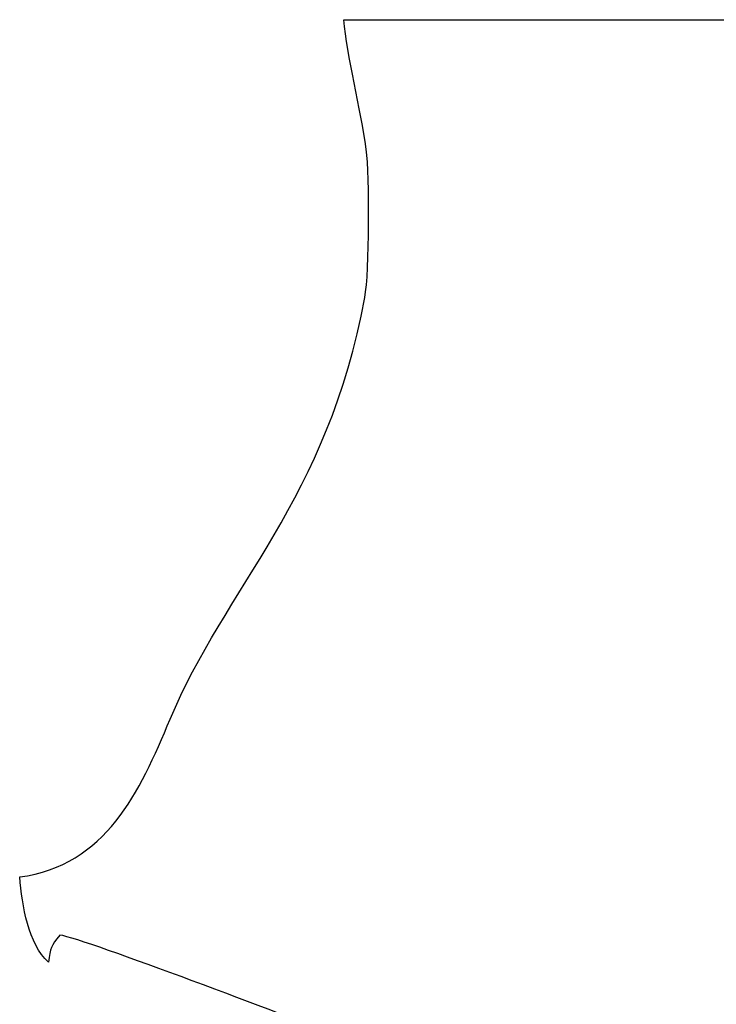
# Model space of a CAD drawing. Header units: millimetres. Extents: x 71 to 150, y -119 to -11.
# Tile 89 of 115: x 88.84 to 95.34, y -20.34 to -11.15. Entities that reach past the tile are written whole.
import ezdxf

# ---------------------------------------------------------------- set-up
doc = ezdxf.new("R2010")
doc.units = ezdxf.units.MM
doc.header["$MEASUREMENT"] = 0
doc.layers.add('layer 1', color=7, linetype='Continuous')

msp = doc.modelspace()

# ---------------------------------------------------------------- linework, layer by layer
at = {"layer": 'layer 1'}
msp.add_open_spline([(107.705, -11.1522), (107.705, -11.1522), (91.8646, -11.1522), (91.8646, -11.1522), (91.8646, -11.1522), (91.889, -11.4828), (92.0242, -11.9894), (92.0734, -12.362), (92.0734, -12.362), (92.1059, -12.6079), (92.1036, -13.5081), (92.0601, -13.7463), (92.0601, -13.7463), (91.7185, -15.6186), (90.7486, -16.4693), (90.2422, -17.6818), (90.2422, -17.6818), (89.9575, -18.3636), (89.6417, -19.048), (88.8378, -19.1549), (88.8378, -19.1549), (88.8608, -19.4269), (88.9183, -19.778), (89.1069, -19.952), (89.1069, -19.952), (89.1255, -19.8142), (89.1249, -19.802), (89.2135, -19.697), (89.2135, -19.697), (89.4576, -19.7395), (91.4228, -20.484), (91.741, -20.6207), (91.741, -20.6207), (92.1131, -20.7805), (92.6218, -20.9013), (93.0291, -21.0552), (93.0291, -21.0552), (93.445, -21.2123), (93.8565, -21.3771), (94.27, -21.5411), (94.27, -21.5411), (95.0809, -21.8626), (95.8771, -22.2463), (96.6892, -22.5695), (96.6892, -22.5695), (97.4762, -22.8828), (98.3616, -23.2097), (99.1036, -23.6069), (99.1036, -23.6069), (99.8404, -24.0014), (100.5318, -24.4857), (101.2674, -24.8935), (101.2674, -24.8935), (101.9964, -25.2976), (102.7041, -25.7558), (103.4168, -26.1925), (103.4168, -26.1925), (103.7031, -26.368), (106.243, -28.145), (106.4167, -28.3729), (106.4167, -28.3729), (106.5902, -28.6005), (106.4511, -28.4402), (106.6266, -28.5297), (106.6266, -28.5297), (106.7936, -28.6147), (107.1685, -28.9484), (107.486, -28.6515), (107.486, -28.6515), (107.4418, -28.5183), (107.4156, -28.5622), (107.3709, -28.4374), (107.3709, -28.4374), (107.1121, -27.7156), (107.0692, -27.4469), (107.2652, -26.7908), (107.2652, -26.7908), (107.3297, -26.5746), (107.2816, -26.4089), (107.2941, -26.1845), (107.2941, -26.1845), (107.3046, -25.9966), (107.3486, -25.8688), (107.3719, -25.6886), (107.3719, -25.6886), (107.4658, -24.962), (107.3991, -25.2486), (107.3123, -24.6934), (107.3123, -24.6934), (107.3123, -24.6934), (107.3605, -23.5972), (107.3605, -23.5972), (107.3605, -23.5972), (107.3929, -23.2195), (107.421, -22.8743), (107.4109, -22.489), (107.4109, -22.489), (107.3924, -21.7764), (107.4905, -20.9716), (107.492, -20.2301), (107.492, -20.2301), (107.4934, -19.4672), (107.4391, -18.7288), (107.4806, -17.972), (107.4806, -17.972), (107.5226, -17.2034), (107.5907, -16.4983), (107.583, -15.7116), (107.583, -15.7116), (107.576, -15.0059), (107.6648, -14.2094), (107.7007, -13.4935), (107.7007, -13.4935), (107.7401, -12.7066), (107.645, -11.9373), (107.705, -11.1522)], degree=3, knots=[0, 0, 0, 0, 0.033333, 0.033333, 0.033333, 0.033333, 0.066667, 0.066667, 0.066667, 0.066667, 0.1, 0.1, 0.1, 0.1, 0.133333, 0.133333, 0.133333, 0.133333, 0.166667, 0.166667, 0.166667, 0.166667, 0.2, 0.2, 0.2, 0.2, 0.233333, 0.233333, 0.233333, 0.233333, 0.266667, 0.266667, 0.266667, 0.266667, 0.3, 0.3, 0.3, 0.3, 0.333333, 0.333333, 0.333333, 0.333333, 0.366667, 0.366667, 0.366667, 0.366667, 0.4, 0.4, 0.4, 0.4, 0.433333, 0.433333, 0.433333, 0.433333, 0.466667, 0.466667, 0.466667, 0.466667, 0.5, 0.5, 0.5, 0.5, 0.533333, 0.533333, 0.533333, 0.533333, 0.566667, 0.566667, 0.566667, 0.566667, 0.6, 0.6, 0.6, 0.6, 0.633333, 0.633333, 0.633333, 0.633333, 0.666667, 0.666667, 0.666667, 0.666667, 0.7, 0.7, 0.7, 0.7, 0.733333, 0.733333, 0.733333, 0.733333, 0.766667, 0.766667, 0.766667, 0.766667, 0.8, 0.8, 0.8, 0.8, 0.833333, 0.833333, 0.833333, 0.833333, 0.866667, 0.866667, 0.866667, 0.866667, 0.9, 0.9, 0.9, 0.9, 0.933333, 0.933333, 0.933333, 0.933333, 1, 1, 1, 1], dxfattribs=at)

doc.saveas('drawing.dxf')
